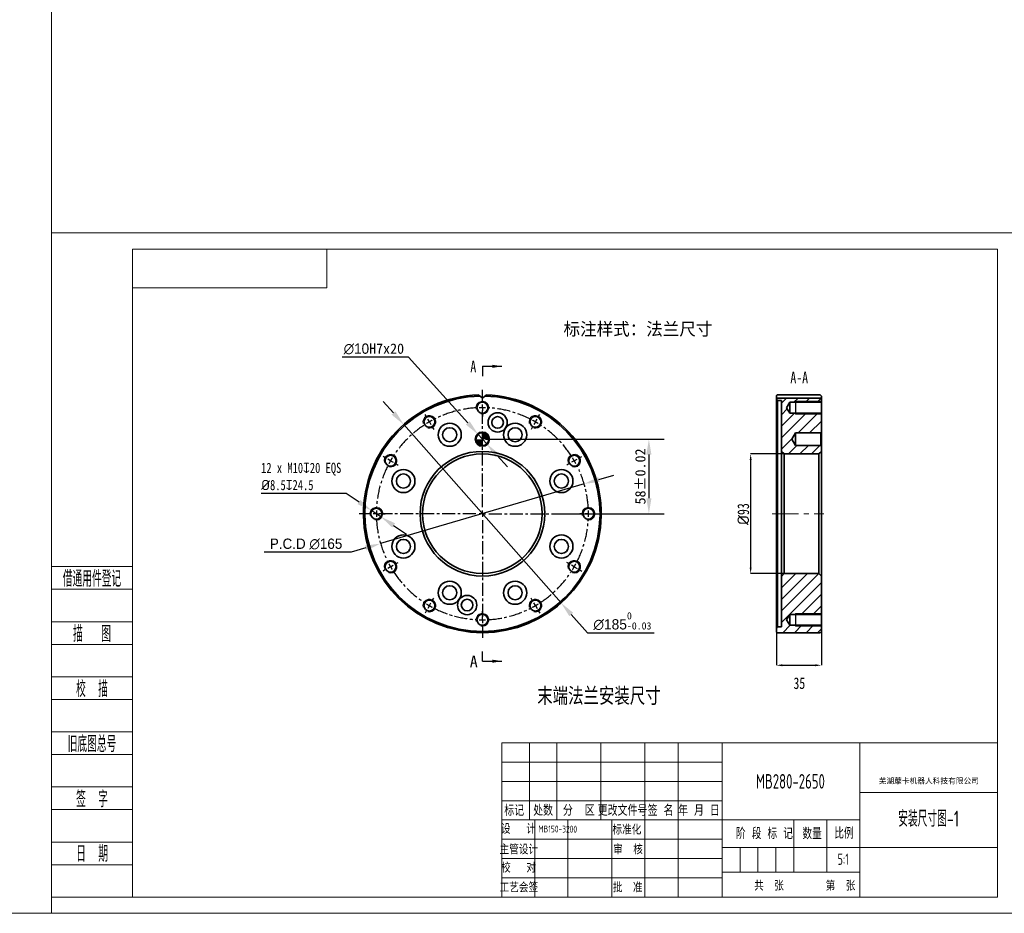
# Model space of a CAD drawing. Header units: millimetres. Extents: x -10540 to 6039, y -7467 to 6433.
# Tile 204 of 236: x -786 to 3044, y -7467 to -3992. Entities that reach past the tile are written whole.
import ezdxf
from ezdxf.enums import TextEntityAlignment as Align

# ---------------------------------------------------------------- set-up
doc = ezdxf.new("R2010")
doc.units = ezdxf.units.MM
doc.header["$LTSCALE"] = 8
doc.header["$PDSIZE"] = -1
doc.linetypes.add('CENTER', pattern=[10.16, 6.35, -1.27, 1.27, -1.27])
doc.linetypes.add('CENTERX2', pattern=[20.32, 12.7, -2.54, 2.54, -2.54])
doc.layers.get('Defpoints').update_dxf_attribs({"true_color": 0x5e5e5e})
for name, color, linetype, lineweight in [('1轮廓实线层', 7, 'Continuous', 18), ('2细线层', 4, 'Continuous', 13), ('6文字层', 3, 'Continuous', 13), ('L2', 6, 'Continuous', 13), ('图框层', 7, 'Continuous', 18)]:
    doc.layers.add(name, color=color, linetype=linetype, lineweight=lineweight)
doc.layers.add('中心线层', color=1, linetype='CENTER')
doc.layers.add('细实线层', color=7, linetype='Continuous')
doc.styles.add('MtXpl_', font='txt')
doc.styles.add('PC_TEXTSTYLE', font='ISOCP.SHX', dxfattribs={"width": 0.707, "bigfont": 'GBCBIG.SHX'})
doc.styles.add('SLDTEXTSTYLE1', font='txt')
doc.styles.add('仿宋体', font='txt')
doc.styles.add('标准汉字', font='gbenor.shx', dxfattribs={"bigfont": 'gbcbig.shx'})
doc.dimstyles.new('法兰尺寸', dxfattribs={"dimscale": 20, "dimtxt": 2, "dimasz": 3, "dimexe": 3, "dimexo": 0.625, "dimgap": 0.6, "dimtad": 1, "dimtoh": 1, "dimdec": 0, "dimlfac": 0.2, "dimtxsty": 'Standard', "dimcen": 2.5, "dimclrd": 4, "dimclre": 4, "dimclrt": 3, "dimadec": 1, "dimazin": 2, "dimtfac": 1, "dimtdec": 0, "dimtmove": 0, "dimatfit": 0, "dimfxl": 1, "dimarcsym": 0})

# ---------------------------------------------------------------- blocks, each defined once
blk = doc.blocks.new('ZwmFrameMain_A4^_^无分区图框^_^portrait')
at = {"layer": '2细线层'}
for p in [(185, 292), (-25, -5)]:
    blk.add_line(p, (185, -5), dxfattribs=at)
blk = doc.blocks.new('ZwmFrameMain_1_A4^_^无分区图框^_^landscape')
at = {"layer": '1轮廓实线层'}
for p, q in [((0, 0), (0, 200)), ((267, 200), (0, 200)), ((267, 200), (267, 0)), ((0, 0), (267, 0))]:
    blk.add_line(p, q, dxfattribs=at)
at = {"layer": '2细线层'}
for p, q in [((-25, -5), (-25, 205)), ((272, 205), (-25, 205)), ((272, 205), (272, -5)), ((-25, -5), (272, -5))]:
    blk.add_line(p, q, dxfattribs=at)
blk = doc.blocks.new('ZwmFrameMain_1_横向标题栏')
at = {"layer": '1轮廓实线层'}
for p, q in [((-153, 47.6), (0, 47.6)), ((-153, 0), (-153, 47.6))]:
    blk.add_line(p, q, dxfattribs=at)
at = {"layer": '2细线层', "color": 6, "linetype": 'Continuous'}
for p, q in [((-144.5, 23.8), (-144.5, 47.6)), ((-136, 23.8), (-136, 47.6)), ((-122.4, 23.8), (-122.4, 47.6)), ((-108.8, 0), (-108.8, 47.6)), ((-108.8, 23.8), (-108.8, 47.6)), ((-98.6, 0), (-98.6, 47.6)), ((-85, 0), (-85, 47.6)), ((-42.5, 0), (-42.5, 47.6)), ((-153, 41.65), (-85, 41.65)), ((-153, 35.7), (-85, 35.7)), ((-42.5, 32.3), (0, 32.3)), ((-153, 29.75), (-85, 29.75)), ((-153, 23.8), (-42.5, 23.8)), ((-142.8, 0), (-142.8, 23.8)), ((-132.6, 0), (-132.6, 23.8)), ((-62.9, 7.65), (-62.9, 23.8)), ((-52.7, 7.65), (-52.7, 23.8)), ((-153, 17.85), (-85, 17.85)), ((-85, 15.3), (0, 15.3)), ((-79.47, 7.65), (-79.47, 15.3)), ((-73.95, 7.65), (-73.95, 15.3)), ((-68.42, 7.65), (-68.42, 15.3)), ((-153, 11.9), (-85, 11.9)), ((-85, 7.65), (-42.5, 7.65)), ((-153, 5.95), (-85, 5.95))]:
    blk.add_line(p, q, dxfattribs=at)
at = {"layer": 'L2', "linetype": 'Continuous'}
blk.add_line((-119, 0), (-119, 23.8), dxfattribs=at)
at = {"layer": '6文字层', "color": 4, "linetype": 'Continuous', "insert": (-21.17, 35.77), "char_height": 1.7, "width": 46.9115, "attachment_point": 5, "style": '仿宋体'}
blk.add_mtext('芜湖藦卡机器人科技有限公司', dxfattribs=at)
at = {"layer": '6文字层', "color": 6, "style": '标准汉字'}
for s, insert, char_height, width, attachment_point in [('标记', (-149.17, 26.77), 3.4, 9.9025, 5), ('处数', (-140.26, 26.77), 3.4, 9.7325, 5), ('分  区', (-129.24, 26.77), 3.4, 16.2896, 5), ('更改文件号', (-115.72, 26.77), 3.4, 24.905, 5), ('签 名', (-103.99, 26.77), 3.4, 12.6286, 5), ('年 月 日', (-92.13, 26.77), 3.4, 20.3696, 5), ('设   计', (-147.87, 21.02), 2.975, 17.0478, 5), ('标准化', (-114.39, 20.78), 2.975, 13.1644, 5), ('阶 段 标 记', (-80.73, 17.89), 3.5, 25.8612, 7), ('数量', (-60.2, 17.85), 3.5, 8.5159, 7), ('比例', (-50.35, 17.98), 3.5, 7.9953, 7), ('主管设计', (-147.75, 14.68), 2.975, 17.1806, 5), ('审  核', (-114.03, 14.65), 2.975, 13.9931, 5), ('校   对', (-147.84, 9.04), 2.975, 17.2709, 5), ('共  张        第  张', (-75.11, 1.97), 2.975, 51.7172, 7), ('工艺会签', (-147.73, 2.95), 2.975, 17.255, 5), ('批  准', (-114.13, 2.95), 2.975, 14.1047, 5)]:
    blk.add_mtext(s, dxfattribs=dict(at, insert=insert, char_height=char_height, width=width, attachment_point=attachment_point))
at = {"layer": '6文字层', "color": 4, "style": 'PC_TEXTSTYLE', "flags": 8}
for tag, height, width, p, p2 in [('产品名称或材料标记', 4.5, 0.911854, (-77.25, 33.47), (-50.6, 33.47)), ('图样名称', 5, 2.846512, (-41.5, 21.71), (-1, 21.71)), ('图样代号', 5, 2.86875, (-41.5, 5.64), (-1, 5.64))]:
    blk.add_attdef(tag, text='', height=height, dxfattribs=dict(at, width=width)).set_placement(p, p2, align=Align.FIT)
at = {"layer": '6文字层', "color": 6, "style": 'PC_TEXTSTYLE', "width": 9.241641, "flags": 8}
blk.add_attdef('设计', text='', height=2.12, rotation=359.5768, dxfattribs=at).set_placement((-141.75, 19.99), (-133.89, 19.93), align=Align.FIT)
at = {"layer": '6文字层', "color": 6, "style": 'PC_TEXTSTYLE', "flags": 8}
for tag, height, width, p, p2 in [('审核', 2.12, 2.542374, (-141.61, 14.16), (-134.04, 14.16)), ('重量', 3.5, 1.685865, (-61.9, 10.1), (-53.7, 10.1)), ('比例', 3.5, 1.699352, (-51.7, 9.95), (-43.5, 9.95))]:
    blk.add_attdef(tag, text='', height=height, dxfattribs=dict(at, width=width)).set_placement(p, p2, align=Align.FIT)
blk = doc.blocks.new('ZwmFrameMain_1_图样代号')
at = {"layer": '2细线层', "linetype": 'Continuous'}
for p in [(60, 0), (0, -12)]:
    blk.add_line(p, (60, -12), dxfattribs=at)
at = {"layer": '6文字层', "style": 'PC_TEXTSTYLE', "width": 2.827942}
blk.add_attdef('图样代号', text='', height=7, rotation=180, dxfattribs=at).set_placement((58.24, -2.4), (2.35, -2.4), align=Align.FIT)
blk = doc.blocks.new('ZwmFrameMain_1_附加栏')
at = {"layer": '2细线层'}
for p, q in [((-25, 102), (0, 102)), ((-25, 95), (0, 95)), ((-25, 85), (0, 85)), ((-25, 78), (0, 78)), ((-25, 68), (0, 68)), ((-25, 61), (0, 61)), ((-25, 51), (0, 51)), ((-25, 44), (0, 44)), ((-25, 34), (0, 34)), ((-25, 27), (0, 27)), ((-25, 17), (0, 17)), ((-25, 10), (0, 10)), ((-25, 0), (0, 0))]:
    blk.add_line(p, q, dxfattribs=at)
at = {"layer": '6文字层', "color": 3, "style": 'PC_TEXTSTYLE'}
for s, width, p in [('借通用件登记', 0.667, (-12.5, 98.5)), ('描   图', 0.6667, (-12.5, 81.5)), ('校  描', 0.667, (-12.5, 64.5)), ('旧底图总号', 0.667, (-12.5, 47.5)), ('签  字', 0.667, (-12.5, 30.5)), ('日  期', 0.667, (-12.49, 13.6))]:
    blk.add_text(s, height=5, dxfattribs=dict(at, width=width)).set_placement(p, align=Align.MIDDLE)
at = {"layer": '6文字层', "style": 'PC_TEXTSTYLE'}
for tag, width, p, p2 in [('借通用件登记', 0.671328, (-23.44, 86.36), (-1.25, 86.36)), ('描图', 2.120922, (-23.44, 69.36), (-1.25, 69.36)), ('校图', 2.149976, (-23.75, 52.06), (-1.25, 52.06)), ('旧底图总号', 0.761452, (-22.84, 35.67), (-1.86, 35.67)), ('签字', 2.026939, (-23.14, 18.37), (-1.56, 18.37)), ('日期', 1.89999, (-22.84, 1.37), (-2.17, 1.37))]:
    blk.add_attdef(tag, text='', height=5, dxfattribs=dict(at, width=width)).set_placement(p, p2, align=Align.FIT)
blk = doc.blocks.new('*D140')
at = {"color": 4, "lineweight": -2, "transparency": 16777216}
for p, q in [((484.2, -5834.3), (153.3, -5834.3)), ((534, -5867.8), (484.2, -5834.3)), ((619.1, -5925), (583.8, -5901.3)), ((668.8, -5958.5), (718.6, -5992))]:
    blk.add_line(p, q, dxfattribs=at)
at = {"color": 4, "lineweight": 13, "transparency": 16777216}
for points in [[(539.6, -5859.5), (528.4, -5876.1), (583.8, -5901.3)], [(674.4, -5950.2), (663.3, -5966.8), (619.1, -5925)]]:
    blk.add_solid(points, dxfattribs=at)
at = {"layer": 'Defpoints', "color": 0, "lineweight": 13, "transparency": 16777216}
for p in [(583.8, -5901.3), (619.1, -5925)]:
    blk.add_point(p, dxfattribs=at)
at = {"color": 3, "transparency": 16777216, "insert": (153.3, -5714.8), "char_height": 40, "attachment_point": 1}
blk.add_mtext('{\\fHYSWLongFangSong|b1|i0|c134|p2;12 x M10\\fGDT|b1|i0|c134|p2;x\\fHYSWLongFangSong|b1|i0|c134|p2;20 EQS\\P\\fISOCPEUR|b1|i0|c134|p34;%%C\\fHYSWLongFangSong|b1|i0|c134|p2;8.5\\fGDT|b1|i0|c134|p2;x\\fHYSWLongFangSong|b1|i0|c134|p2;24.5}', dxfattribs=at)
blk = doc.blocks.new('*D153')
at = {"layer": '2细线层', "color": 4, "linetype": 'ByBlock', "lineweight": -2, "transparency": 16777216}
for p, q in [((668.2, -5521.4), (628.5, -5476.4)), ((707.9, -5566.4), (1319.9, -6260)), ((1359.6, -6305), (1422.3, -6375.9)), ((1422.3, -6375.9), (1682.6, -6375.9))]:
    blk.add_line(p, q, dxfattribs=at)
at = {"layer": '2细线层', "color": 4, "linetype": 'ByBlock', "lineweight": 13, "transparency": 16777216}
for points in [[(675.7, -5514.8), (660.7, -5528), (707.9, -5566.4)], [(1367.1, -6298.3), (1352.1, -6311.6), (1319.9, -6260)]]:
    blk.add_solid(points, dxfattribs=at)
at = {"layer": 'Defpoints', "color": 0, "linetype": 'ByBlock', "lineweight": 13, "transparency": 16777216}
for p in [(707.9, -5566.4), (1319.9, -6260)]:
    blk.add_point(p, dxfattribs=at)
at = {"layer": '2细线层', "color": 3, "linetype": 'ByBlock', "transparency": 16777216, "insert": (1558.4, -6331), "char_height": 40, "attachment_point": 5}
blk.add_mtext('{\\Fgdt|c134;∅185\\fSimHei|b0|i0|c134|p49;\\H0.7x;\\S0^ -0.03;}', dxfattribs=at)
blk = doc.blocks.new('*D154')
at = {"layer": '2细线层', "color": 4, "linetype": 'ByBlock', "lineweight": -2, "transparency": 16777216}
for p, q in [((1026.4, -5623.2), (1721.5, -5623.2)), ((1661.5, -5683.2), (1661.5, -5853.2)), ((1298.4, -5913.2), (1721.5, -5913.2))]:
    blk.add_line(p, q, dxfattribs=at)
at = {"layer": '2细线层', "color": 4, "linetype": 'ByBlock', "lineweight": 13, "transparency": 16777216}
for points in [[(1651.5, -5683.2), (1671.5, -5683.2), (1661.5, -5623.2)], [(1651.5, -5853.2), (1671.5, -5853.2), (1661.5, -5913.2)]]:
    blk.add_solid(points, dxfattribs=at)
at = {"layer": 'Defpoints', "color": 0, "linetype": 'ByBlock', "lineweight": 13, "transparency": 16777216}
for p in [(1013.9, -5623.2), (1285.9, -5913.2), (1661.5, -5913.2)]:
    blk.add_point(p, dxfattribs=at)
at = {"layer": '2细线层', "color": 3, "linetype": 'ByBlock', "transparency": 16777216, "insert": (1628.5, -5768.2), "char_height": 40, "attachment_point": 5, "rotation": 90}
blk.add_mtext('58%%P0.02', dxfattribs=at)
blk = doc.blocks.new('*D155')
at = {"layer": '2细线层', "color": 4, "linetype": 'ByBlock', "lineweight": -2, "transparency": 16777216}
for p, q in [((726.8, -5304.6), (468.9, -5304.6)), ((957, -5560), (726.8, -5304.6)), ((1030.7, -5641.7), (997.2, -5604.6)), ((1070.8, -5686.3), (1111, -5730.9))]:
    blk.add_line(p, q, dxfattribs=at)
at = {"layer": '2细线层', "color": 4, "linetype": 'ByBlock', "lineweight": 13, "transparency": 16777216}
for points in [[(964.4, -5553.3), (949.6, -5566.7), (997.2, -5604.6)], [(1078.3, -5679.6), (1063.4, -5693), (1030.7, -5641.7)]]:
    blk.add_solid(points, dxfattribs=at)
at = {"layer": 'Defpoints', "color": 0, "linetype": 'ByBlock', "lineweight": 13, "transparency": 16777216}
for p in [(997.2, -5604.6), (1030.7, -5641.7)]:
    blk.add_point(p, dxfattribs=at)
at = {"layer": '2细线层', "color": 3, "linetype": 'ByBlock', "transparency": 16777216, "insert": (591.9, -5272.4), "char_height": 40, "width": 302.857, "attachment_point": 5}
blk.add_mtext('{\\fGulim|b0|i0|c134|p0;∅10}H7x20 ', dxfattribs=at)
blk = doc.blocks.new('*D156')
at = {"layer": '2细线层', "color": 4, "linetype": 'ByBlock', "lineweight": -2, "transparency": 16777216}
for p, q in [((1467.3, -5780.1), (1524.9, -5763.2)), ((1409.7, -5797), (618.1, -6029.3)), ((560.5, -6046.2), (503, -6063.1)), ((503, -6063.1), (165.3, -6063.1))]:
    blk.add_line(p, q, dxfattribs=at)
at = {"layer": '2细线层', "color": 4, "linetype": 'ByBlock', "lineweight": 13, "transparency": 16777216}
for points in [[(1464.5, -5770.5), (1470.1, -5789.7), (1409.7, -5797)], [(557.7, -6036.7), (563.4, -6055.8), (618.1, -6029.3)]]:
    blk.add_solid(points, dxfattribs=at)
at = {"layer": 'Defpoints', "color": 0, "linetype": 'ByBlock', "lineweight": 13, "transparency": 16777216}
for p in [(1409.7, -5797), (618.1, -6029.3)]:
    blk.add_point(p, dxfattribs=at)
at = {"layer": '2细线层', "color": 3, "linetype": 'ByBlock', "transparency": 16777216, "insert": (328.1, -6031.1), "char_height": 40, "attachment_point": 5}
blk.add_mtext('{\\fGulim|b0|i0|c134|p0;P.C.D \\fGulim|b0|i0|c129|p0;∅165}', dxfattribs=at)

msp = doc.modelspace()

# ---------------------------------------------------------------- hatches: boundary and pattern name
at = {"linetype": 'Continuous', "lineweight": 0}
h = msp.add_hatch(color=0, dxfattribs=at)
edge = h.paths.add_edge_path(flags=0)
edge.add_arc((1013.9, -5623.2), 25, 180, 270)
edge.add_line((1013.9, -5648.2), (1013.9, -5623.2))
edge.add_line((1013.9, -5623.2), (988.9, -5623.2))
h = msp.add_hatch(color=0, dxfattribs=at)
edge = h.paths.add_edge_path(flags=0)
edge.add_arc((1013.9, -5623.2), 25, 0, 90)
edge.add_line((1013.9, -5598.2), (1013.9, -5623.2))
edge.add_line((1013.9, -5623.2), (1038.9, -5623.2))

# ---------------------------------------------------------------- linework, layer by layer
for p, q in [((1013.9, -5339.9), (1013.9, -5378)), ((1013.9, -5339.9), (1090.1, -5339.9)), ((2187, -6145.7), (2057.3, -6145.7)), ((2157.3, -6358.5), (2157.3, -6439)), ((1013.9, -6486.6), (1013.9, -6448.5)), ((1013.9, -6486.6), (1090.1, -6486.6))]:
    msp.add_line(p, q)
at = {"color": 7, "linetype": 'Continuous', "lineweight": 35}
for p, q in [((1004.7, -5455.8), (1013.9, -5463.5)), ((1013.9, -5463.5), (1023.1, -5455.8)), ((2157.3, -5463.5), (2157.3, -5453.3)), ((2157.3, -5463.5), (2157.3, -5468.2)), ((2157.3, -5463.5), (2332.3, -5463.5)), ((2157.3, -5468.2), (2162.3, -5473.2)), ((2157.3, -6358.2), (2157.3, -5468.2)), ((2159.8, -5450.9), (2327.3, -5450.9)), ((2177.3, -5473.2), (2162.3, -5473.2)), ((2162.3, -5473.2), (2162.3, -6353.2)), ((2177.3, -5473.2), (2177.3, -5670.7)), ((2332.3, -5463.5), (2332.3, -5455.8)), ((2332.3, -5463.5), (2332.3, -5479.4)), ((2209.8, -5479.4), (2197, -5500.7)), ((2197, -5500.7), (2209.8, -5521.9)), ((2332.3, -5479.4), (2209.8, -5479.4)), ((2209.8, -5521.9), (2209.8, -5479.4)), ((2332.3, -5521.9), (2332.3, -5479.4)), ((2209.8, -5521.9), (2332.3, -5521.9)), ((2332.3, -5521.9), (2332.3, -5595.7)), ((2232.3, -5598.2), (2217.3, -5623.2)), ((2217.3, -5623.2), (2232.3, -5648.2)), ((2329.8, -5598.2), (2232.3, -5598.2)), ((2232.3, -5648.2), (2232.3, -5598.2)), ((2332.3, -5595.7), (2329.8, -5598.2)), ((2329.8, -5648.2), (2329.8, -5598.2)), ((2332.3, -5650.7), (2332.3, -5595.7)), ((2232.3, -5648.2), (2329.8, -5648.2)), ((2329.8, -5648.2), (2332.3, -5650.7)), ((2332.3, -5650.7), (2332.3, -5670.7)), ((2177.3, -5670.7), (2187.3, -5680.7)), ((2177.3, -6155.7), (2177.3, -5670.7)), ((2322.3, -5680.7), (2187.3, -5680.7)), ((2187.3, -5680.7), (2187.3, -6145.7)), ((2322.3, -5680.7), (2332.3, -5670.7)), ((2322.3, -6145.7), (2322.3, -5680.7)), ((2332.3, -5670.7), (2332.3, -6155.7)), ((2187.3, -6145.7), (2177.3, -6155.7)), ((2177.3, -6155.7), (2177.3, -6353.2)), ((2187.3, -6145.7), (2322.3, -6145.7)), ((2332.3, -6155.7), (2322.3, -6145.7)), ((2332.3, -6155.7), (2332.3, -6304.4)), ((2209.8, -6304.4), (2197, -6325.7)), ((2332.3, -6304.4), (2209.8, -6304.4)), ((2209.8, -6346.9), (2209.8, -6304.4)), ((2332.3, -6346.9), (2332.3, -6304.4)), ((2162.3, -6353.2), (2157.3, -6358.2)), ((2162.3, -6353.2), (2177.3, -6353.2)), ((2197, -6325.7), (2209.8, -6346.9)), ((2209.8, -6346.9), (2332.3, -6346.9)), ((2332.3, -6346.9), (2332.3, -6370.7)), ((2157.3, -6358.2), (2157.3, -6373.2)), ((2157.3, -6373.2), (2159.8, -6375.7)), ((2327.3, -6375.7), (2159.8, -6375.7)), ((2327.3, -6375.7), (2332.3, -6370.7))]:
    msp.add_line(p, q, dxfattribs=at)
at = {"linetype": 'Continuous', "lineweight": 18}
for p, q in [((2177.3, -5483.1), (2196.9, -5463.5)), ((2225.9, -5479.4), (2241.8, -5463.5)), ((2270.8, -5479.4), (2286.7, -5463.5)), ((2315.7, -5479.4), (2331.6, -5463.5)), ((2177.3, -5528), (2199.9, -5505.4)), ((2177.3, -5572.9), (2228.3, -5521.9)), ((2177.3, -5617.8), (2273.2, -5521.9)), ((2241.9, -5598.2), (2318.1, -5521.9)), ((2286.8, -5598.2), (2332.3, -5552.6)), ((2177.3, -5662.7), (2217.9, -5622.1)), ((2204.3, -5680.7), (2236.8, -5648.2)), ((2249.2, -5680.7), (2281.7, -5648.2)), ((2294.1, -5680.7), (2326.6, -5648.2)), ((2177.3, -6156.6), (2188.3, -6145.7)), ((2177.3, -6201.5), (2233.2, -6145.7)), ((2177.3, -6246.4), (2278.1, -6145.7)), ((2177.3, -6291.3), (2322.6, -6146)), ((2177.3, -6336.2), (2332.3, -6181.2)), ((2254, -6304.4), (2332.3, -6226.1)), ((2298.9, -6304.4), (2332.3, -6271)), ((2182.8, -6375.7), (2211.5, -6346.9)), ((2227.7, -6375.7), (2256.4, -6346.9)), ((2272.6, -6375.7), (2301.3, -6346.9)), ((2317.5, -6375.7), (2332.3, -6360.8))]:
    msp.add_line(p, q, dxfattribs=at)
at = {"color": 7, "linetype": 'Continuous', "lineweight": 18}
for p, q in [((2332.3, -5475.7), (2232.3, -5475.7)), ((2332.3, -5525.7), (2232.3, -5525.7)), ((2332.3, -6300.7), (2232.3, -6300.7)), ((2332.3, -6350.7), (2232.3, -6350.7))]:
    msp.add_line(p, q, dxfattribs=at)
at = {"color": 7, "linetype": 'Continuous', "lineweight": 25}
for p, q in [((2232.3, -5475.7), (2232.3, -5525.7)), ((2232.3, -6300.7), (2232.3, -6350.7))]:
    msp.add_line(p, q, dxfattribs=at)
at = {"color": 4}
for p, q in [((2187, -5680.7), (2057.3, -5680.7)), ((2057.3, -5703.7), (2057.3, -6122.7)), ((2157.3, -6373.5), (2157.3, -6502.4))]:
    msp.add_line(p, q, dxfattribs=at)
at = {"color": 1, "linetype": 'CENTERX2', "lineweight": 18}
msp.add_line((2141.6, -5913.2), (2342.3, -5913.2), dxfattribs=at)
at = {"color": 3}
for p, q in [((2332.3, -6371), (2332.3, -6502.4)), ((2180.3, -6502.4), (2309.3, -6502.4))]:
    msp.add_line(p, q, dxfattribs=at)
at = {"color": 7, "linetype": 'Continuous', "lineweight": 35}
for centre, radius in [((1013.9, -5500.7), 21.2), ((807.7, -5555.9), 21.2), ((1073.3, -5558.1), 37.5), ((1073.3, -5558.1), 22.5), ((1220.2, -5555.9), 21.2), ((886.7, -5606), 45), ((886.7, -5606), 27.5), ((1141.2, -5606), 45), ((1141.2, -5606), 27.5), ((1013.9, -5623.2), 27.5), ((1013.9, -5623.2), 25), ((656.7, -5706.9), 21.2), ((1013.9, -5913.2), 242.5), ((1013.9, -5913.2), 232.5), ((1371.2, -5706.9), 21.2), ((706.7, -5785.9), 45), ((1321.1, -5785.9), 45), ((706.7, -5785.9), 27.5), ((1321.1, -5785.9), 27.5), ((601.4, -5913.2), 21.2), ((1426.4, -5913.2), 21.2), ((706.7, -6040.4), 45), ((1321.1, -6040.4), 45), ((706.7, -6040.4), 27.5), ((1321.1, -6040.4), 27.5), ((656.7, -6119.4), 21.2), ((1371.2, -6119.4), 21.2), ((886.7, -6220.4), 45), ((886.7, -6220.4), 27.5), ((1141.2, -6220.4), 45), ((1141.2, -6220.4), 27.5), ((954.5, -6268.2), 37.5), ((807.7, -6270.4), 21.2), ((954.5, -6268.2), 22.5), ((1220.2, -6270.4), 21.2), ((1013.9, -6325.7), 21.2)]:
    msp.add_circle(centre, radius, dxfattribs=at)
at = {"color": 0, "linetype": 'Continuous', "lineweight": 0}
msp.add_circle((1013.9, -5623.2), 25, dxfattribs=at)
at = {"color": 7, "linetype": 'Continuous', "lineweight": 35}
for radius, start, end in [(462.5, 91.8586, 88.1414), (457.5, 91.1548, 88.8452)]:
    msp.add_arc((1013.9, -5913.2), radius, start, end, dxfattribs=at)
at = {"color": 7, "linetype": 'Continuous', "lineweight": 18}
for centre in [(1013.9, -5500.7), (807.7, -5555.9), (1220.2, -5555.9), (656.7, -5706.9), (1371.2, -5706.9), (601.4, -5913.2), (1426.4, -5913.2), (656.7, -6119.4), (1371.2, -6119.4), (807.7, -6270.4), (1220.2, -6270.4), (1013.9, -6325.7)]:
    msp.add_arc(centre, 25, 255, 195, dxfattribs=at)
at = {"color": 7, "linetype": 'Continuous', "lineweight": 35}
for points in [[(998.9, -5450.9), (1000.8, -5452.5), (1002.8, -5454.1), (1004.7, -5455.8)], [(1023.1, -5455.8), (1025.1, -5454.1), (1027, -5452.5), (1028.9, -5450.9)], [(2159.8, -5450.9), (2159, -5451.7), (2158.1, -5452.5), (2157.3, -5453.3)], [(2332.3, -5455.8), (2330.6, -5454.1), (2329, -5452.5), (2327.3, -5450.9)]]:
    msp.add_open_spline(points, degree=3, dxfattribs=at)
for points in [[(1090.1, -5339.9), (1052, -5333.8), (1052, -5346)], [(1090.1, -6486.6), (1052, -6480.5), (1052, -6492.7)]]:
    msp.add_solid(points)
at = {"color": 4}
for points in [[(2053.5, -5703.7), (2061.1, -5703.7), (2057.3, -5680.7)], [(2053.5, -6122.7), (2061.1, -6122.7), (2057.3, -6145.7)]]:
    msp.add_solid(points, dxfattribs=at)
at = {"color": 3}
for points in [[(2180.3, -6498.6), (2180.3, -6506.2), (2157.3, -6502.4)], [(2309.3, -6498.6), (2309.3, -6506.2), (2332.3, -6502.4)]]:
    msp.add_solid(points, dxfattribs=at)
at = {"layer": '中心线层', "color": 1}
for p, q in [((1013.9, -5888.2), (1013.9, -5425.9)), ((1013.9, -5500.7), (1013.9, -5488.2)), ((1013.9, -5500.7), (1013.9, -5513.2)), ((795.2, -5534.3), (790.8, -5526.7)), ((807.7, -5555.9), (801.4, -5545.1)), ((1220.2, -5555.9), (1226.4, -5545.1)), ((1232.7, -5534.3), (1237, -5526.7)), ((807.7, -5555.9), (813.9, -5566.8)), ((820.2, -5577.6), (824.5, -5585.2)), ((1207.7, -5577.6), (1203.3, -5585.2)), ((1220.2, -5555.9), (1213.9, -5566.8)), ((635, -5694.4), (627.5, -5690)), ((656.7, -5706.9), (645.9, -5700.7)), ((1371.2, -5706.9), (1382, -5700.7)), ((1392.8, -5694.4), (1400.4, -5690)), ((656.7, -5706.9), (667.5, -5713.2)), ((678.3, -5719.4), (685.9, -5723.8)), ((1349.5, -5719.4), (1341.9, -5723.8)), ((1371.2, -5706.9), (1360.3, -5713.2)), ((988.9, -5913.2), (534, -5913.2)), ((576.4, -5913.2), (567.7, -5913.2)), ((601.4, -5913.2), (588.9, -5913.2)), ((601.4, -5913.2), (613.9, -5913.2)), ((626.4, -5913.2), (635.2, -5913.2)), ((988.9, -5913.2), (694.2, -5913.2)), ((1038.9, -5913.2), (1532.9, -5913.2)), ((1038.9, -5913.2), (1258.9, -5913.2)), ((1401.4, -5913.2), (1392.7, -5913.2)), ((1426.4, -5913.2), (1413.9, -5913.2)), ((1426.4, -5913.2), (1438.9, -5913.2)), ((1451.4, -5913.2), (1460.2, -5913.2)), ((1013.9, -5938.2), (1013.9, -6400.3)), ((1013.9, -5938.2), (1013.9, -6158.2)), ((656.7, -6119.4), (645.9, -6125.7)), ((656.7, -6119.4), (667.5, -6113.2)), ((678.3, -6106.9), (685.9, -6102.5)), ((1349.5, -6106.9), (1341.9, -6102.5)), ((1371.2, -6119.4), (1360.3, -6113.2)), ((1371.2, -6119.4), (1382, -6125.7)), ((635, -6131.9), (627.5, -6136.3)), ((1392.8, -6131.9), (1400.4, -6136.3)), ((820.2, -6248.8), (824.5, -6241.2)), ((1207.7, -6248.8), (1203.3, -6241.2)), ((807.7, -6270.4), (801.4, -6281.2)), ((807.7, -6270.4), (813.9, -6259.6)), ((1220.2, -6270.4), (1213.9, -6259.6)), ((1220.2, -6270.4), (1226.4, -6281.2)), ((795.2, -6292.1), (790.8, -6299.6)), ((1013.9, -6325.7), (1013.9, -6313.2)), ((1232.7, -6292.1), (1237, -6299.6)), ((1013.9, -6325.7), (1013.9, -6338.2))]:
    msp.add_line(p, q, dxfattribs=at)
at = {"layer": '中心线层', "color": 0}
for p, q in [((1013.9, -5475.7), (1013.9, -5466.9)), ((1013.9, -5525.7), (1013.9, -5534.4)), ((1013.9, -5913.2), (1001.4, -5913.2)), ((1013.9, -5913.2), (1001.4, -5913.2)), ((1013.9, -5913.2), (1001.4, -5913.2)), ((1013.9, -5913.2), (1013.9, -5900.7)), ((1013.9, -5913.2), (1013.9, -5900.7)), ((1013.9, -5913.2), (1013.9, -5900.7)), ((1013.9, -5913.2), (1013.9, -5925.7)), ((1013.9, -5913.2), (1026.4, -5913.2)), ((1013.9, -5913.2), (1013.9, -5925.7)), ((1013.9, -5913.2), (1026.4, -5913.2)), ((1013.9, -5913.2), (1013.9, -5925.7)), ((1013.9, -5913.2), (1026.4, -5913.2)), ((1013.9, -6300.7), (1013.9, -6291.9)), ((1013.9, -6350.7), (1013.9, -6359.4))]:
    msp.add_line(p, q, dxfattribs=at)
for start, end in [(93.4725, 116.5275), (63.4725, 86.5275), (123.4725, 146.5275), (33.4725, 56.5275), (153.4725, 176.5275), (3.4725, 26.5275), (183.4725, 206.5275), (333.4725, 356.5275), (213.4725, 236.5275), (303.4725, 326.5275), (243.4725, 266.5275), (273.4725, 296.5275)]:
    msp.add_arc((1013.9, -5913.2), 412.5, start, end, dxfattribs=at)
at = {"layer": '中心线层', "color": 1}
for start, end in [(90, 91.7362), (88.2638, 90), (118.2638, 120), (60, 61.7362), (120, 121.7362), (58.2638, 60), (148.2638, 150), (30, 31.7362), (150, 151.7362), (28.2638, 30), (178.2638, 180), (180, 181.7362), (0, 1.7362), (358.2638, 0), (208.2638, 210), (210, 211.7362), (328.2638, 330), (330, 331.7362), (238.2638, 240), (240, 241.7362), (298.2638, 300), (300, 301.7362), (268.2638, 270), (270, 271.7362)]:
    msp.add_arc((1013.9, -5913.2), 412.5, start, end, dxfattribs=at)

# ---------------------------------------------------------------- block references
at = {"layer": '图框层'}
for name, p, xscale, yscale, zscale in [('ZwmFrameMain_A4^_^无分区图框^_^portrait', (-9320, -7232.9), 46.8, 46.8, 46.8), ('ZwmFrameMain_1_A4^_^无分区图框^_^landscape', (-347, -7403.9), 12.6, 12.6, 12.6), ('ZwmFrameMain_1_图样代号', (-347, -4883.9), 12.6, 12.6, 12.6), ('ZwmFrameMain_1_附加栏', (-347, -7403.9), 12.6, 12.6, 12.6)]:
    msp.add_blockref(name, p, dxfattribs=dict(at, xscale=xscale, yscale=yscale, zscale=zscale))
ref = msp.add_blockref('ZwmFrameMain_1_横向标题栏', (3017.2, -7403.9), dxfattribs=dict(at, xscale=12.6, yscale=12.6, zscale=12.6))
ref.add_attrib('产品名称或材料标记', 'MB280-2650', dxfattribs={"layer": '6文字层', "color": 4, "height": 56.7, "style": 'PC_TEXTSTYLE', "width": 0.707}).set_placement((2211.8, -6982.2), align=Align.CENTER)
ref.add_attrib('设计', 'MB150-3200', (1231.2, -7152.1), dxfattribs={"layer": '6文字层', "color": 6, "height": 26.77, "rotation": 359.5768, "style": 'PC_TEXTSTYLE', "width": 0.707})
ref.add_attrib('图样名称', '安装尺寸图-1', dxfattribs={"layer": '6文字层', "color": 4, "height": 63, "style": 'PC_TEXTSTYLE', "width": 0.707}).set_placement((2749.5, -7130.4), align=Align.CENTER)
ref.add_attrib('比例', '5:1', dxfattribs={"layer": '6文字层', "color": 6, "height": 44.1, "style": 'PC_TEXTSTYLE', "width": 0.707}).set_placement((2417.5, -7278.5), align=Align.CENTER)

# ---------------------------------------------------------------- texts
at = {"linetype": 'CENTER', "style": 'MtXpl_'}
msp.add_text('A', height=45, dxfattribs=at).set_placement((965, -6510))
at = {"insert": (967, -5318.3), "char_height": 45, "width": 17.473, "attachment_point": 1, "style": 'SLDTEXTSTYLE1'}
msp.add_mtext('{\\fHYSWLongFangSong|b1|i0|c134|p2;A}', dxfattribs=at)
at = {"insert": (2246.2, -5360.8), "char_height": 45, "attachment_point": 2, "style": 'SLDTEXTSTYLE1'}
msp.add_mtext('{\\fHYSWLongFangSong|b1|i0|c134|p2;A-A}', dxfattribs=at)
at = {"color": 3, "insert": (2006, -5914.7), "char_height": 25.394, "attachment_point": 2, "rotation": 90, "style": 'SLDTEXTSTYLE1'}
msp.add_mtext('\\A1;{\\fISOCPEUR|b1|i0|c134|p34;\\H1.77209x;%%C\\fHYSWLongFangSong|b1|i0|c134|p2;93}', dxfattribs=at)
at = {"color": 3, "insert": (2246.6, -6549.7), "char_height": 25.394, "attachment_point": 2, "style": 'SLDTEXTSTYLE1'}
msp.add_mtext('\\A1;{\\fHYSWLongFangSong|b1|i0|c134|p2;\\H1.77209x;35}', dxfattribs=at)
at = {"layer": '2细线层', "color": 1, "linetype": 'ByBlock'}
msp.add_text('标注样式：法兰尺寸', height=49.48, dxfattribs=at).set_placement((1329.6, -5219.6))
at = {"layer": '细实线层', "color": 4, "linetype": 'CENTER', "insert": (1227.2, -6590.1), "char_height": 60, "attachment_point": 1}
msp.add_mtext_dynamic_manual_height_columns('{\\fHYSWLongFangSong|b0|i0|c134|p2;\\C3;末端法兰安装尺寸}', width=641.406, gutter_width=21.2, heights=[0], dxfattribs=at)

# ---------------------------------------------------------------- dimensions: what is measured, and where the dimension line sits
dim = msp.add_diameter_dim_2p(p1=(619.1, -5925), p2=(583.8, -5901.3), text='{\\fHYSWLongFangSong|b1|i0|c134|p2;12 x M10\\fGDT|b1|i0|c134|p2;x\\fHYSWLongFangSong|b1|i0|c134|p2;20 EQS\\P\\fISOCPEUR|b1|i0|c134|p34;%%C\\fHYSWLongFangSong|b1|i0|c134|p2;8.5\\fGDT|b1|i0|c134|p2;x\\fHYSWLongFangSong|b1|i0|c134|p2;24.5}', dimstyle='法兰尺寸')
dim.commit()
dim.dimension.update_dxf_attribs({"geometry": '*D140', "text_midpoint": (312.7, -5834.3), "dimtype": 163})
at = {"layer": '2细线层', "color": 4, "linetype": 'ByBlock'}
for p1, p2, text, picture, middle in [((1030.7, -5641.7), (997.2, -5604.6), '{\\fGulim|b0|i0|c134|p0;<>}H7x20 ', '*D155', (591.9, -5304.6)), ((707.9, -5566.4), (1319.9, -6260), '{\\Fgdt|c134;<>\\fSimHei|b0|i0|c134|p49;\\H0.7x;\\S0^ -0.03;}', '*D153', (1558.4, -6375.9))]:
    dim = msp.add_diameter_dim_2p(p1=p1, p2=p2, text=text, dimstyle='法兰尺寸', dxfattribs=at)
    dim.commit()
    dim.dimension.update_dxf_attribs({"geometry": picture, "text_midpoint": middle, "dimtype": 163})
dim = msp.add_linear_dim(base=(1661.5, -5913.2), p1=(1013.9, -5623.2), p2=(1285.9, -5913.2), angle=90, text='<>%%P0.02', dimstyle='法兰尺寸', dxfattribs=at)
dim.commit()
dim.dimension.update_dxf_attribs({"geometry": '*D154', "text_midpoint": (1661.5, -5768.2), "dimtype": 160})
dim = msp.add_diameter_dim_2p(p1=(1409.7, -5797), p2=(618.1, -6029.3), text='{\\fGulim|b0|i0|c134|p0;P.C.D \\fGulim|b0|i0|c129|p0;<>}', dimstyle='法兰尺寸', override={"dimtad": 3}, dxfattribs=at)
dim.commit()
dim.dimension.update_dxf_attribs({"geometry": '*D156', "text_midpoint": (328.1, -6063.1), "dimtype": 163})

doc.saveas('drawing.dxf')
